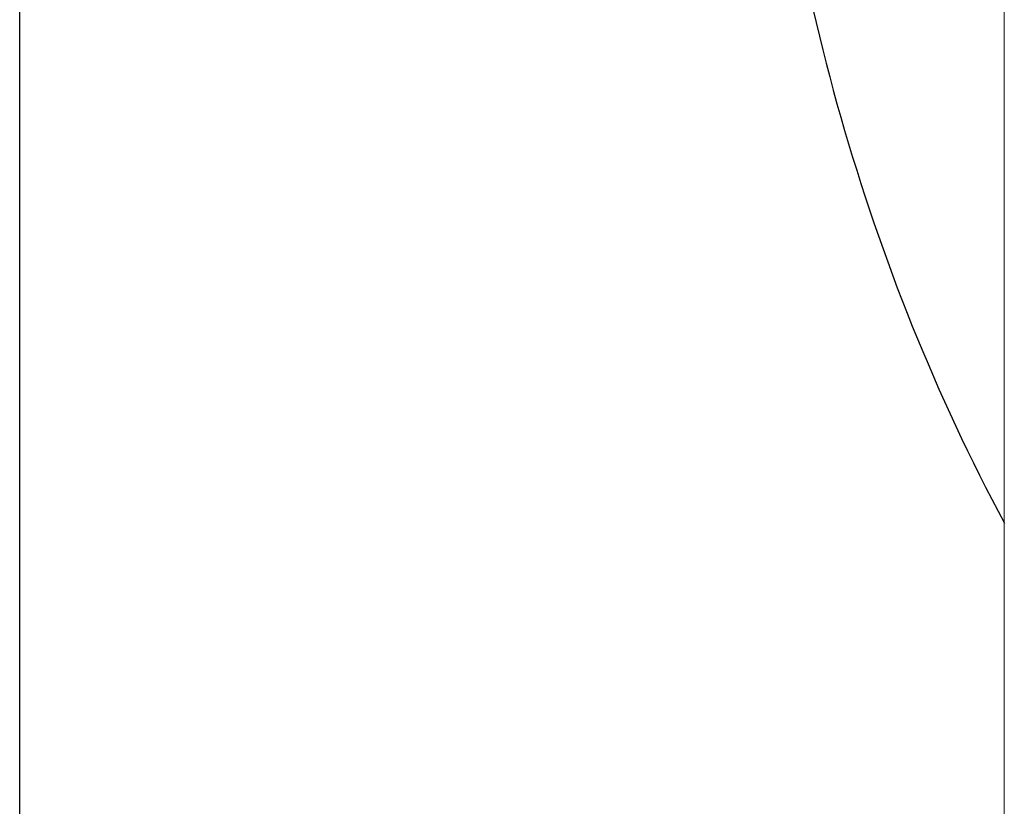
# Model space of a CAD drawing. Header units: millimetres. Extents: x -6792 to 22441, y -13430 to 4653.
# Tile 109 of 256: x -3674 to -3661, y -7954 to -7944. Entities that reach past the tile are written whole.
import ezdxf

# ---------------------------------------------------------------- set-up
doc = ezdxf.new("R2010")
doc.units = ezdxf.units.MM
doc.layers.add('_A_ŚCIANY WEWNĘTRZNE', color=7, linetype='Continuous', lineweight=13)
doc.layers.add('drzwi', color=30, linetype='Continuous', lineweight=20)
doc.layers.add('Wyposazenie Wew - Urzadzenia Sanitarne', color=6, linetype='Continuous')

msp = doc.modelspace()

# ---------------------------------------------------------------- linework, layer by layer
msp.add_ellipse((-3644.234, -7936.535), major_axis=(0, -25), ratio=0.8, start_param=4.807479, end_param=5.303034)
at = {"layer": '_A_ŚCIANY WEWNĘTRZNE', "ltscale": 20}
msp.add_lwpolyline([(-3674.234, -7907.163), (-3674.234, -8170.47)], dxfattribs=at)
msp.add_lwpolyline([(-3674.234, -7907.163), (-3674.234, -8170.47)], dxfattribs=at)
at = {"layer": 'drzwi', "color": 3}
msp.add_lwpolyline([(-3911.088, -7907.163), (-3660.846, -7907.163), (-3660.846, -8194.275), (-3911.088, -8194.275)], close=True, dxfattribs=at)
at = {"layer": 'Wyposazenie Wew - Urzadzenia Sanitarne'}
msp.add_lwpolyline([(-3660.846, -8170.47), (-3674.234, -8170.47), (-3674.234, -7907.163)], dxfattribs=at)

doc.saveas('drawing.dxf')
